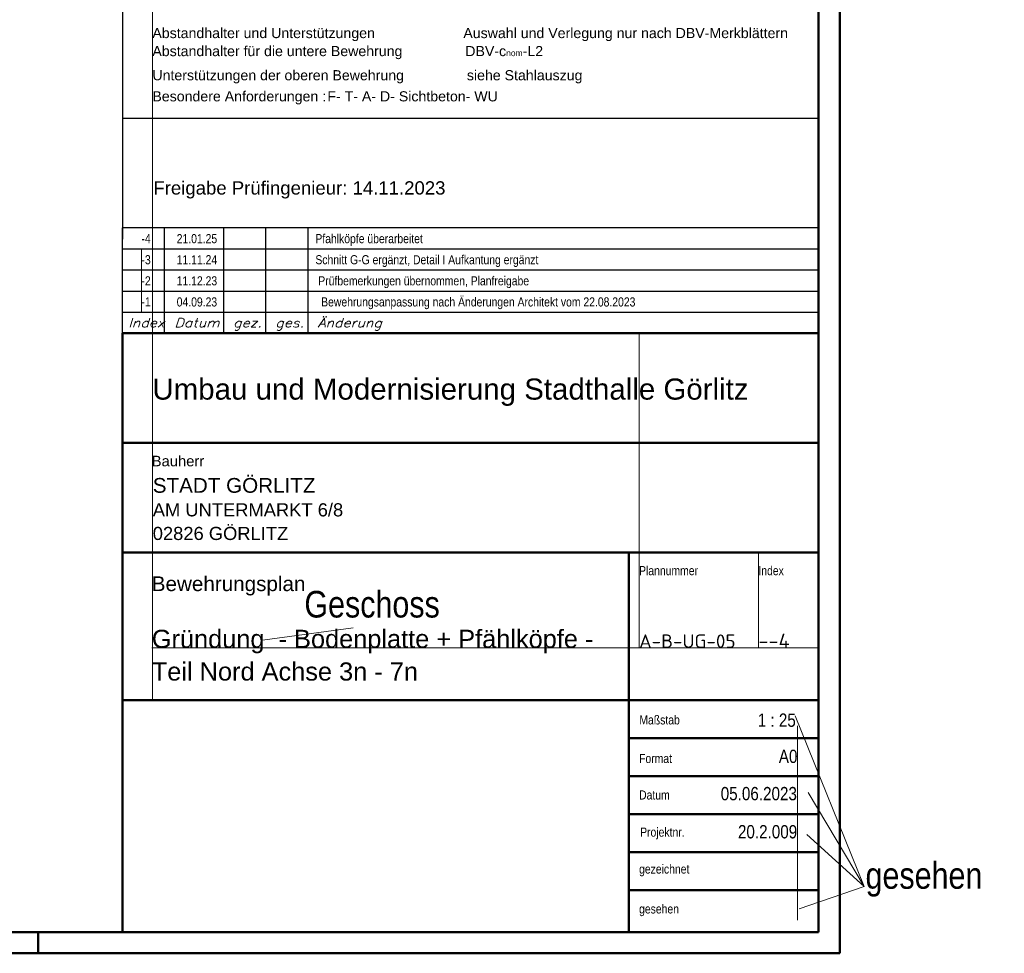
# Model space of a CAD drawing. Header units: millimetres. Extents: x -2.7 to 34.1, y -3.5 to 21.
# Tile 57 of 62: x 24.9 to 30.7, y 0 to 5.5. Entities that reach past the tile are written whole.
import ezdxf
from ezdxf.enums import TextEntityAlignment as Align

# ---------------------------------------------------------------- set-up
doc = ezdxf.new("R2010")
doc.units = ezdxf.units.MM
doc.styles.add('Arial', font='arial.ttf')
doc.styles.add('Arial Narrow', font='ARIALN.TTF')
doc.styles.add('isocp', font='isocp', dxfattribs={"width": 1.1})
doc.styles.add('Italic', font='Italic', dxfattribs={"width": 1.15})

msp = doc.modelspace()

# ---------------------------------------------------------------- linework, layer by layer
at = {"color": 4, "linetype": 'Continuous', "lineweight": 50}
for p, q in [((29.725, 0), (29.725, 21.025)), ((29.6, 0.125), (29.6, 20.9)), ((25.475, 0.125), (25.475, 3.675)), ((25.475, 3.675), (29.6, 3.675)), ((29.6, 3.675), (29.6, 0.874998)), ((25.475, 3.025), (29.6, 3.025)), ((29.6, 2.5), (29.6, 2.375)), ((29.6, 2.375), (25.475, 2.375)), ((28.475, 2.375), (28.475, 0.125)), ((25.475, 1.5), (29.6, 1.5)), ((29.6, 1.275), (28.475, 1.275)), ((29.6, 1.05), (28.475, 1.05)), ((29.6, 0.825), (28.475, 0.825)), ((29.6, 0.874998), (29.6, 0.125)), ((29.6, 0.6), (28.475, 0.6)), ((29.6, 0.375), (28.475, 0.375)), ((0.5, 0.125), (29.6, 0.125)), ((24.975, 0), (24.975, 0.125)), ((29.6, 0.125), (25.475, 0.125)), ((0, 0), (29.725, 0))]:
    msp.add_line(p, q, dxfattribs=at)
at = {"color": 9, "linetype": 'Continuous', "lineweight": 0}
for p, q in [((25.652373, 3.675), (25.652373, 9.229009)), ((25.587683, 4.175), (25.587683, 3.8)), ((25.652373, 1.5), (25.652373, 3.675)), ((28.536476, 3.675), (28.536476, 1.809992)), ((29.2434, 2.375), (29.2434, 1.809992)), ((26.842336, 1.928154), (26.305055, 1.855827)), ((25.64876, 1.809992), (29.6, 1.809992)), ((29.870273, 0.395894), (29.461448, 1.407274)), ((29.475917, 1.347878), (29.475917, 0.196686)), ((29.870273, 0.395894), (29.538625, 0.952785)), ((29.870273, 0.395894), (29.53005, 0.704103)), ((29.870273, 0.395894), (29.484209, 0.262769))]:
    msp.add_line(p, q, dxfattribs=at)
at = {"color": 3, "linetype": 'Continuous', "lineweight": 25}
for p, q in [((25.475, 6.729534), (25.475, 4.2325)), ((29.6, 4.2325), (29.6, 6.729534)), ((25.475, 4.949049), (29.6, 4.949049)), ((25.475, 3.675), (25.475, 4.3)), ((29.6, 4.3), (25.475, 4.3)), ((25.725, 3.675), (25.725, 4.3)), ((26.075, 3.675), (26.075, 4.3)), ((26.325, 3.675), (26.325, 4.3)), ((26.575, 3.675), (26.575, 4.3)), ((29.6, 3.675), (29.6, 4.3)), ((25.475, 4.175), (29.6, 4.175)), ((25.475, 4.05), (29.6, 4.05)), ((25.475, 3.925), (29.6, 3.925)), ((25.475, 3.8), (29.6, 3.8))]:
    msp.add_line(p, q, dxfattribs=at)

# ---------------------------------------------------------------- texts
at = {"color": 2, "lineweight": 35, "style": 'Arial'}
for s, height, p in [('Abstandhalter und Unterstützungen', 0.06, (25.652373, 5.424051)), ('Auswahl und Verlegung nur nach DBV-Merkblättern', 0.06, (27.494988, 5.424049)), ('Unterstützungen der oberen Bewehrung                siehe Stahlauszug', 0.06, (25.652373, 5.174049)), ('Besondere Anforderungen :', 0.06, (25.652373, 5.049049)), ('Umbau und Modernisierung Stadthalle Görlitz', 0.125, (25.652373, 3.281448)), ('STADT GÖRLITZ', 0.0875, (25.654552, 2.729385)), ('AM UNTERMARKT 6/8', 0.07775, (25.654552, 2.589434)), ('02826 GÖRLITZ', 0.07775, (25.654552, 2.449485)), ('Bewehrungsplan', 0.0875, (25.64876, 2.146617))]:
    msp.add_text(s, height=height, dxfattribs=at).set_placement(p)
at = {"color": 9, "lineweight": 0}
for s, height, style, p in [('F- T- A- D- Sichtbeton- WU', 0.06, 'Arial', (26.689116, 5.049047)), ('Geschoss', 0.1575, 'Arial Narrow', (26.55303, 1.990148)), ('gesehen', 0.1575, 'Arial Narrow', (29.878261, 0.382582))]:
    msp.add_text(s, height=height, dxfattribs=dict(at, style=style)).set_placement(p)
at = {"color": 3, "lineweight": 25}
for s, height, style, p in [('Freigabe Prüfingenieur: 14.11.2023', 0.07875, 'Arial', (25.658312, 4.496811)), ('-4         21.01.25                                  Pfahlköpfe überarbeitet', 0.05375, 'Arial Narrow', (25.587683, 4.208659)), ('-3         11.11.24                                  Schnitt G-G ergänzt, Detail I Aufkantung ergänzt', 0.05375, 'Arial Narrow', (25.587683, 4.083659)), ('-2         11.12.23                                   Prüfbemerkungen übernommen, Planfreigabe', 0.05375, 'Arial Narrow', (25.587683, 3.958658)), ('-1         04.09.23                                    Bewehrungsanpassung nach Änderungen Architekt vom 22.08.2023', 0.05375, 'Arial Narrow', (25.587683, 3.833658)), ('Bauherr', 0.0625, 'Arial', (25.64876, 2.886176)), ('Plannummer', 0.05375, 'Arial Narrow', (28.536477, 2.240984)), ('Index', 0.05375, 'Arial Narrow', (29.2434, 2.240984)), ('Maßstab', 0.05375, 'Arial Narrow', (28.538094, 1.356567)), ('Format', 0.05375, 'Arial Narrow', (28.536477, 1.127855)), ('Datum', 0.05375, 'Arial Narrow', (28.536477, 0.911543)), ('Projektnr.', 0.05375, 'Arial Narrow', (28.542593, 0.691464)), ('gezeichnet', 0.05375, 'Arial Narrow', (28.536477, 0.472537)), ('gesehen', 0.05375, 'Arial Narrow', (28.536477, 0.236185))]:
    msp.add_text(s, height=height, dxfattribs=dict(at, style=style)).set_placement(p)
at = {"color": 3, "lineweight": 25, "width": 1.15}
for s, height, style, p in [('Index', 0.05375, 'Italic', (25.509473, 3.709957)), ('Datum', 0.05375, 'Italic', (25.783203, 3.709957)), ('gez.', 0.05375, 'Italic', (26.131113, 3.709957)), ('ges.', 0.05375, 'Italic', (26.381113, 3.709957)), ('Änderung', 0.05375, 'Italic', (26.631113, 3.709957)), ('A-B-UG-05', 0.08, 'isocp', (28.536476, 1.809992)), ('--4', 0.085, 'isocp', (29.2434, 1.809992))]:
    msp.add_text(s, height=height, dxfattribs=dict(at, style=style)).set_placement(p)
at = {"color": 4, "lineweight": 50, "style": 'Arial'}
for s, p in [('Gründung  - Bodenplatte + Pfählköpfe -', (25.64876, 1.809992)), ('Teil Nord Achse 3n - 7n', (25.64876, 1.616492))]:
    msp.add_text(s, height=0.1075, dxfattribs=at).set_placement(p)
at = {"color": 2, "lineweight": 35, "style": 'Arial Narrow'}
for s, p in [('1 : 25', (29.465026, 1.342467)), ('A0', (29.474824, 1.128003)), ('05.06.2023', (29.471614, 0.907045)), ('20.2.009', (29.473323, 0.681153))]:
    msp.add_text(s, height=0.07875, dxfattribs=at).set_placement(p, align=Align.RIGHT)
at = {"color": 2, "lineweight": 35, "insert": (25.652373, 5.29905), "char_height": 0.06, "attachment_point": 7, "line_spacing_factor": 0.9, "style": 'Arial'}
msp.add_mtext('Abstandhalter für die untere Bewehrung                DBV-c{\\A1;\\H.6x;\\S^ nom;}-L2', dxfattribs=at)

doc.saveas('drawing.dxf')
